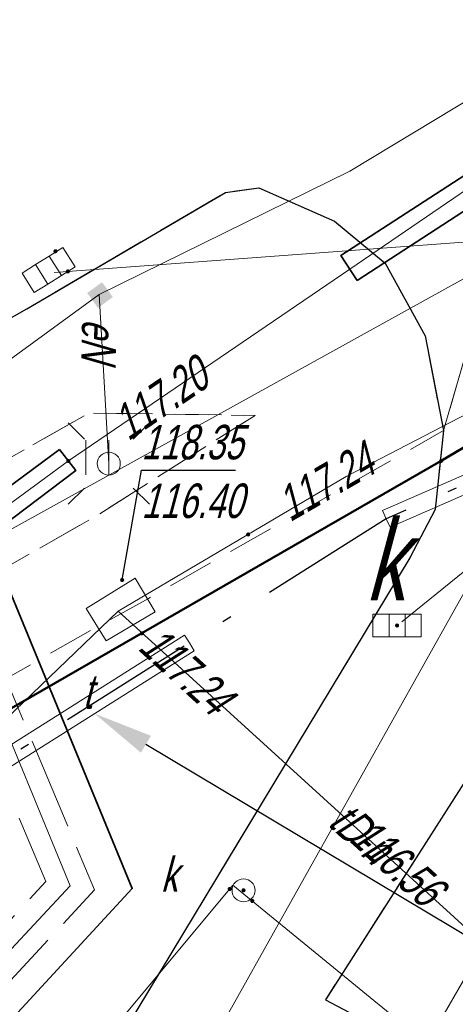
# Model space of a CAD drawing. Extents: x 7463256 to 7464485, y 5957341 to 5958260.
# Tile 152 of 256: x 7463846 to 7463855, y 5957705 to 5957726. Entities that reach past the tile are written whole.
import ezdxf
from ezdxf import colors
from ezdxf.entities.mleader import LeaderData, LeaderLine
from ezdxf.enums import TextEntityAlignment as Align
from ezdxf.math import Vec2, Vec3

# ---------------------------------------------------------------- set-up
doc = ezdxf.new("R2010")
doc.units = 0
doc.header["$MEASUREMENT"] = 0
for name, pattern in [('1.5_0.5', [2, 1.5, -0.5]), ('218-500', [1, 0.5, -0.5]), ('GAK', [5.2, 3, -1, 0.2, -1]), ('l219_500', [0]), ('mz1.0_0.5', [1.5, 1, -0.5]), ('mz2.0_0.5', [2.5, 2, -0.5])]:
    doc.linetypes.add(name, pattern=pattern)
doc.layers.get('0').update_dxf_attribs({"color": 2, "linetype": 'CONTINUOUS', "lineweight": 5})
for name, color, linetype in [('203-Punkt załamania granicy działki nie stabilizowany', 7, 'CONTINUOUS'), ('218-Granica użytku', 7, 'CONTINUOUS'), ('219-Linia granicy', 7, 'CONTINUOUS'), ('chodnik (powierzchnia)', 7, 'CONTINUOUS'), ('jezdnia (powierzchnia)', 7, 'CONTINUOUS'), ('kratka ściekowa (punkt)', 7, 'CONTINUOUS'), ('kratka ściekowa (punkt)-Atr17', 7, 'CONTINUOUS'), ('krawężnik (linia)', 7, 'CONTINUOUS'), ('latarnia na słupie lub maszcie (punkt)', 7, 'CONTINUOUS'), ('przewód ciepłowniczy (linia)', 7, 'CONTINUOUS'), ('przewód ciepłowniczy - projektowany lub w budowie (linia) - ob. projektowany', 7, 'CONTINUOUS'), ('przewód elektroenergetyczny (linia)', 7, 'CONTINUOUS'), ('przewód elektroenergetyczny (linia)-Atr1', 7, 'CONTINUOUS'), ('przewód gazowy (linia)', 7, 'CONTINUOUS'), ('przewód kanalizacyjny (linia)', 7, 'CONTINUOUS'), ('przewód telekomunikacyjny (linia)', 7, 'CONTINUOUS'), ('przewód telekomunikacyjny (linia)-Atr1', 7, 'CONTINUOUS'), ('przewód wodociągowy (linia)', 7, 'CONTINUOUS'), ('punkt o określonej wysokości (sieć gazowa)', 7, 'CONTINUOUS'), ('punkt o określonej wysokości (sieć gazowa)-Atr2', 7, 'CONTINUOUS'), ('punkt o określonej wysokości (sieć kanalizacyjna)', 7, 'CONTINUOUS'), ('punkt o określonej wysokości (sieć telekomunikacyjna)', 7, 'CONTINUOUS'), ('punkt o określonej wysokości (sieć telekomunikacyjna)-Atr2', 7, 'CONTINUOUS'), ('punkt o określonej wysokości (sieć telekomunikacyjna)-Atr3', 7, 'CONTINUOUS'), ('rura ochronna - przewód ciepłowniczy (linia)', 7, 'CONTINUOUS'), ('rura ochronna - przewód gazowy (linia)', 7, 'CONTINUOUS'), ('studzienka - przewód telekomunikacyjny (powierzchnia)', 7, 'CONTINUOUS'), ('studzienka - przewód telekomunikacyjny (powierzchnia)-Atr17', 7, 'CONTINUOUS'), ('studzienka okrągła - przewód kanalizacyjny (punkt)', 7, 'CONTINUOUS'), ('studzienka okrągła - przewód kanalizacyjny (punkt)-Atr17', 7, 'CONTINUOUS'), ('słup (punkt)', 7, 'CONTINUOUS'), ('trawnik (powierzchnia)', 7, 'CONTINUOUS'), ('trawnik (powierzchnia) - symbol', 7, 'CONTINUOUS'), ('złącze kablowe - siec elektroenergetyczna (punkt)', 7, 'CONTINUOUS')]:
    doc.layers.add(name, color=color, linetype=linetype)
for name, color, linetype, lineweight in [('@proj.rury', 7, 'CONTINUOUS', 20), ('____proj LSN', 1, 'CONTINUOUS', 5), ('OBMBS-21-18876-opis proj', 1, 'CONTINUOUS', 18)]:
    doc.layers.add(name, color=color, linetype=linetype, lineweight=lineweight)
doc.styles.get("Standard").update_dxf_attribs({"font": 'txt', "width": 0.75})

# ---------------------------------------------------------------- blocks, each defined once
blk = doc.blocks.new('US05')
at = {"color": 0, "linetype": 'Continuous', "lineweight": 13}
for p, q in [((-0.525, -0.25), (-0.525, 0.25)), ((-0.525, 0.25), (-0.175, 0.25)), ((-0.175, -0.25), (-0.175, 0.25)), ((-0.175, 0.25), (0.175, 0.25)), ((0.175, -0.25), (0.175, 0.25)), ((0.175, 0.25), (0.525, 0.25)), ((0.525, -0.25), (0.525, 0.25)), ((-0.525, -0.25), (-0.175, -0.25)), ((-0.175, -0.25), (0.175, -0.25)), ((0.175, -0.25), (0.525, -0.25))]:
    blk.add_line(p, q, dxfattribs=at)
blk = doc.blocks.new('PW01')
at = {"linetype": 'Continuous', "lineweight": 13}
h = blk.add_hatch(color=0, dxfattribs=at)
edge = h.paths.add_edge_path()
edge.add_arc((0, 0), 0.045, 0, 360)
blk = doc.blocks.new('US29')
at = {"color": 0, "linetype": 'Continuous', "lineweight": 0}
blk.add_solid([(-0.193, -0.222), (-0.193, 0.178), (0.207, -0.222), (0.207, 0.178)], dxfattribs=at)
blk = doc.blocks.new('SM011')
at = {"color": 0, "linetype": 'Continuous', "lineweight": 13}
for p, q in [((-0.53, 0.531), (-0.883, 0.884)), ((0.531, 0.531), (0.884, 0.884)), ((-0.53, -0.53), (-0.883, -0.883)), ((0.531, -0.53), (0.884, -0.883))]:
    blk.add_line(p, q, dxfattribs=at)
blk = doc.blocks.new('SM04')
at = {"color": 0, "linetype": 'Continuous', "lineweight": 13}
blk.add_circle((0, 0), 0.25, dxfattribs=at)
blk = doc.blocks.new('US15')
at = {"color": 0, "linetype": 'Continuous', "lineweight": 13}
blk.add_circle((0, 0), 0.25, dxfattribs=at)
blk = doc.blocks.new('TU04')
at = {"color": 0, "linetype": 'Continuous', "lineweight": 13}
for p, q in [((0, 0), (0, 0.75)), ((0.5, 0), (0.5, 0.75))]:
    blk.add_line(p, q, dxfattribs=at)
blk = doc.blocks.new('203')
at = {"linetype": 'Continuous', "lineweight": 0}
h = blk.add_hatch(color=0, dxfattribs=at)
edge = h.paths.add_edge_path()
edge.add_arc((0, 0), 0.045, 0, 360)

msp = doc.modelspace()

# ---------------------------------------------------------------- linework, layer by layer
at = {"layer": '218-Granica użytku', "color": 3, "linetype": '218-500', "lineweight": 18, "flags": 128}
for points in [[(7463855.11, 5957716.48), (7463858.98, 5957718.77)], [(7463844.22, 5957710.22), (7463855.11, 5957716.48)]]:
    msp.add_lwpolyline(points, dxfattribs=at)
at = {"layer": '219-Linia granicy', "color": 3, "linetype": 'l219_500', "lineweight": 50, "flags": 128}
for points in [[(7463859.08, 5957718.83), (7463855.11, 5957716.48)], [(7463855.11, 5957716.48), (7463844.22, 5957710.22)]]:
    msp.add_lwpolyline(points, dxfattribs=at)
at = {"layer": '@proj.rury'}
for p, q in [((7463878.073, 5957726.021), (7463853.836, 5957715.403)), ((7463878.234, 5957725.655), (7463853.996, 5957715.037)), ((7463853.836, 5957715.403), (7463853.916, 5957715.22)), ((7463853.996, 5957715.037), (7463853.916, 5957715.22)), ((7463849.526, 5957712.689), (7463849.632, 5957712.52)), ((7463849.739, 5957712.351), (7463849.632, 5957712.52))]:
    msp.add_line(p, q, dxfattribs=at)
at = {"layer": 'chodnik (powierzchnia)', "color": 7, "linetype": 'mz1.0_0.5', "lineweight": 18, "flags": 128}
for points in [[(7463797.76, 5957655.08), (7463800.8, 5957663.06), (7463802.95, 5957666.43), (7463813.19, 5957681.25), (7463816.64, 5957685.75), (7463817.36, 5957686.65), (7463822.09, 5957692), (7463827.02, 5957697.06), (7463832.22, 5957702.1), (7463836.16, 5957705.47), (7463839.4, 5957707.89), (7463844.26, 5957710.96), (7463847.64, 5957712.88), (7463848.74, 5957713.49), (7463855.16, 5957717.14), (7463854.76, 5957719.2), (7463853.89, 5957720.78), (7463852.79, 5957721.69), (7463851.14, 5957722.42), (7463850.42, 5957722.32), (7463846.1, 5957719.79), (7463840.56, 5957716.65), (7463836.11, 5957713.89), (7463831.61, 5957710.47), (7463828.31, 5957707.66), (7463822.22, 5957701.89), (7463817.3, 5957696.82), (7463812.7, 5957691.61), (7463812.45, 5957691.34), (7463806.98, 5957684.37), (7463807.52, 5957684), (7463804.29, 5957679.25), (7463802.21, 5957675.81), (7463795.61, 5957664.59), (7463795.13, 5957656.54)], [(7463843.09, 5957712.71), (7463837.52, 5957709.15), (7463834.78, 5957707.03), (7463830.91, 5957703.69), (7463825.53, 5957698.54), (7463820.62, 5957693.47), (7463815.3, 5957687.41), (7463811.63, 5957682.56), (7463801.26, 5957667.74), (7463798.64, 5957663.51), (7463797.4, 5957661.18), (7463797.38, 5957663.48), (7463803.16, 5957673.48), (7463810.12, 5957684.09), (7463814.43, 5957689.65), (7463819.16, 5957694.91), (7463824.06, 5957700.04), (7463829.88, 5957705.55), (7463833.48, 5957708.63), (7463837.38, 5957711.58), (7463841.95, 5957714.41), (7463847.45, 5957717.52), (7463851.06, 5957717.47), (7463847.62, 5957715.29)]]:
    msp.add_lwpolyline(points, close=True, dxfattribs=at)
at = {"layer": 'jezdnia (powierzchnia)', "color": 7, "linetype": '1.5_0.5', "lineweight": 18, "flags": 128}
for points in [[(7464435.78, 5957969.39), (7464432.43, 5957972.86), (7464429.42, 5957974.41), (7464426.04, 5957975.11), (7464423.57, 5957975.29), (7464415.47, 5957975.65), (7464371.24, 5957977.61), (7464365.3, 5957977.72), (7464358.84, 5957977.54), (7464346.65, 5957976.28), (7464334.12, 5957974.86), (7464314.08, 5957972.37), (7464311.27, 5957971.79), (7464308.65, 5957970.79), (7464306.54, 5957969.49), (7464304.63, 5957967.74), (7464302.38, 5957964.84), (7464301.74, 5957963.57), (7464301.19, 5957962.16), (7464300.69, 5957960.13), (7464300.42, 5957957.35), (7464300.44, 5957956.63), (7464301.34, 5957947.07), (7464297.39, 5957932.65), (7464296.35, 5957938.67), (7464295.41, 5957944.67), (7464295.17, 5957946.64), (7464294.07, 5957955.56), (7464293.61, 5957956.95), (7464292.71, 5957958.8), (7464291.04, 5957961.16), (7464288.7, 5957963.43), (7464286.48, 5957964.87), (7464282.67, 5957966.24), (7464279.68, 5957966.6), (7464275.55, 5957966.1), (7464272.53, 5957965.24), (7464268.15, 5957963.7), (7464261.6, 5957961.09), (7464256.13, 5957958.63), (7464254.19, 5957957.73), (7464203.13, 5957927.95), (7464201.44, 5957926.95), (7464180.61, 5957914.62), (7464165.37, 5957905.54), (7464161.93, 5957903.53), (7464100.25, 5957867.28), (7464064.71, 5957846.22), (7464055.2, 5957840.55), (7464053.84, 5957839.49), (7464052.69, 5957837.84), (7464051.91, 5957836.3), (7464051.31, 5957834.34), (7464051.05, 5957832.31), (7464051.31, 5957830.32), (7464051.63, 5957829.49), (7464053.32, 5957826.48), (7464047.06, 5957824.65), (7464046.37, 5957825.86), (7464044.81, 5957827.52), (7464043.6, 5957828.27), (7464042.09, 5957829.03), (7464040.11, 5957829.49), (7464038.12, 5957829.49), (7464036.05, 5957829.05), (7464034.47, 5957828.33), (7463990.77, 5957802.57), (7463984.67, 5957799.1), (7463963.97, 5957788.11), (7463953.9, 5957782.45), (7463916.77, 5957760.61), (7463915.43, 5957759.41), (7463915.19, 5957759.06), (7463914.98, 5957758.7), (7463914.81, 5957758.32), (7463914.66, 5957757.92), (7463914.55, 5957757.51), (7463914.48, 5957757.1), (7463914.44, 5957756.68), (7463914.43, 5957756.26), (7463914.83, 5957754.63), (7463915.69, 5957753.07), (7463915.97, 5957752.41), (7463916.13, 5957752.13), (7463917.59, 5957749.55), (7463915.13, 5957748.12), (7463913.12, 5957750.74), (7463911.87, 5957752.81), (7463910.63, 5957754.01), (7463910.25, 5957754.23), (7463909.85, 5957754.42), (7463909.44, 5957754.57), (7463909.02, 5957754.68), (7463908.58, 5957754.76), (7463908.15, 5957754.79), (7463907.71, 5957754.78), (7463907.27, 5957754.73), (7463905.57, 5957754.08), (7463866.26, 5957731.41), (7463858.61, 5957727.02), (7463857.72, 5957725.98), (7463855.16, 5957717.14), (7463854.76, 5957719.2), (7463853.89, 5957720.78), (7463852.79, 5957721.69), (7463851.14, 5957722.42), (7463850.42, 5957722.32), (7463846.1, 5957719.79), (7463840.56, 5957716.65), (7463836.11, 5957713.89), (7463831.61, 5957710.47), (7463828.31, 5957707.66), (7463822.22, 5957701.89), (7463817.3, 5957696.82), (7463812.7, 5957691.61), (7463812.45, 5957691.34), (7463806.98, 5957684.37), (7463803.64, 5957679.75), (7463801.45, 5957676.28), (7463793.55, 5957663.48), (7463792.86, 5957661.7), (7463792.97, 5957659.75), (7463793.77, 5957657.97), (7463795.13, 5957656.54), (7463794.29, 5957652.43), (7463792.69, 5957652.63), (7463790.95, 5957652.54), (7463789.5, 5957652.32), (7463787.98, 5957651.93), (7463786.22, 5957650.98), (7463785.18, 5957649.81), (7463783.63, 5957647.28), (7463741.4, 5957578.12), (7463740.09, 5957575.93), (7463739.68, 5957574.67), (7463739.8, 5957572.76), (7463740.25, 5957571.39), (7463740.85, 5957570.49), (7463741.87, 5957569.43), (7463743.26, 5957568.37), (7463741.42, 5957565.08), (7463740.12, 5957565.67), (7463738.77, 5957566.02), (7463737.29, 5957566.06), (7463735.98, 5957565.85), (7463734.34, 5957565.14), (7463733.02, 5957564.22), (7463732.29, 5957563.18), (7463701.08, 5957512.16), (7463700.31, 5957510.77), (7463700.32, 5957510.77), (7463696.94, 5957505.36), (7463687.39, 5957489.52), (7463687.14, 5957489.11), (7463686.89, 5957488.7), (7463686.65, 5957488.29), (7463686.42, 5957487.87), (7463686.19, 5957487.45), (7463685.97, 5957487.02), (7463685.76, 5957486.59), (7463685.55, 5957486.16), (7463685.35, 5957485.73), (7463685.15, 5957485.29), (7463684.96, 5957484.85), (7463684.77, 5957484.4), (7463684.58, 5957483.96), (7463684.39, 5957483.51), (7463684.21, 5957483.06), (7463684.03, 5957482.61), (7463683.85, 5957482.17), (7463683.67, 5957481.72), (7463683.5, 5957481.27), (7463683.32, 5957480.81), (7463683.15, 5957480.36), (7463682.98, 5957479.91), (7463682.81, 5957479.45), (7463682.65, 5957479), (7463682.49, 5957478.54), (7463682.32, 5957478.08), (7463682.17, 5957477.62), (7463682.01, 5957477.15), (7463681.86, 5957476.69), (7463681.71, 5957476.22), (7463681.56, 5957475.76), (7463681.41, 5957475.29), (7463681.27, 5957474.82), (7463681.13, 5957474.35), (7463681, 5957473.88), (7463680.87, 5957473.41), (7463680.74, 5957472.94), (7463680.61, 5957472.47), (7463680.48, 5957471.99), (7463680.36, 5957471.52), (7463680.25, 5957471.05), (7463680.13, 5957470.57), (7463680.02, 5957470.09), (7463679.91, 5957469.61), (7463679.81, 5957469.12), (7463679.71, 5957468.64), (7463679.61, 5957468.16), (7463679.52, 5957467.67), (7463679.42, 5957467.19), (7463679.33, 5957466.7), (7463679.25, 5957466.22), (7463679.16, 5957465.73), (7463679.08, 5957465.25), (7463679, 5957464.76), (7463678.93, 5957464.27), (7463678.85, 5957463.78), (7463678.78, 5957463.28), (7463678.72, 5957462.79), (7463678.65, 5957462.3), (7463678.59, 5957461.81), (7463678.53, 5957461.31), (7463678.47, 5957460.82), (7463678.42, 5957460.33), (7463678.36, 5957459.83), (7463678.31, 5957459.34), (7463678.26, 5957458.84), (7463678.22, 5957458.35), (7463678.17, 5957457.85), (7463678.13, 5957457.36), (7463678.09, 5957456.86), (7463678.05, 5957456.37), (7463678.02, 5957455.87), (7463677.99, 5957455.41), (7463677.96, 5957454.94), (7463677.93, 5957454.48), (7463677.91, 5957454.01), (7463677.89, 5957453.55), (7463677.87, 5957453.08), (7463677.86, 5957452.62), (7463677.85, 5957452.15), (7463677.84, 5957451.69), (7463677.84, 5957451.22), (7463677.84, 5957450.76), (7463677.85, 5957450.29), (7463677.86, 5957449.83), (7463677.87, 5957449.36), (7463670.59, 5957467.12), (7463670.68, 5957467.58), (7463670.78, 5957468.04), (7463670.89, 5957468.5), (7463670.99, 5957468.96), (7463671.11, 5957469.42), (7463671.22, 5957469.87), (7463671.34, 5957470.33), (7463671.46, 5957470.78), (7463671.59, 5957471.24), (7463671.72, 5957471.69), (7463671.86, 5957472.14), (7463672, 5957472.59), (7463672.14, 5957473.04), (7463673.46, 5957477.28), (7463673.58, 5957477.76), (7463673.68, 5957478.24), (7463673.77, 5957478.73), (7463673.84, 5957479.22), (7463673.89, 5957479.71), (7463673.93, 5957480.2), (7463673.95, 5957480.7), (7463673.95, 5957481.19), (7463673.93, 5957481.63), (7463673.91, 5957482.08), (7463673.86, 5957482.52), (7463673.81, 5957482.96), (7463673.74, 5957483.4), (7463673.66, 5957483.84), (7463673.57, 5957484.28), (7463673.47, 5957484.71), (7463673.35, 5957485.14), (7463673.2, 5957485.61), (7463673.02, 5957486.08), (7463672.82, 5957486.54), (7463672.6, 5957486.99), (7463672.36, 5957487.42), (7463672.1, 5957487.85), (7463671.82, 5957488.26), (7463671.52, 5957488.66), (7463671.25, 5957489.02), (7463670.95, 5957489.36), (7463670.64, 5957489.68), (7463670.3, 5957489.97), (7463669.95, 5957490.25), (7463669.57, 5957490.5), (7463669.19, 5957490.73), (7463668.78, 5957490.93), (7463668.37, 5957491.1), (7463667.96, 5957491.31), (7463667.54, 5957491.51), (7463667.12, 5957491.7), (7463666.7, 5957491.89), (7463666.27, 5957492.06), (7463665.84, 5957492.23), (7463665.41, 5957492.38), (7463664.97, 5957492.53), (7463642.84, 5957508.24), (7463669.89, 5957497.69), (7463670.31, 5957497.52), (7463670.74, 5957497.36), (7463671.18, 5957497.22), (7463671.62, 5957497.11), (7463672.07, 5957497.01), (7463672.52, 5957496.93), (7463672.97, 5957496.87), (7463673.43, 5957496.83), (7463673.89, 5957496.8), (7463674.34, 5957496.8), (7463674.8, 5957496.82), (7463675.3, 5957496.85), (7463675.79, 5957496.9), (7463676.29, 5957496.96), (7463676.78, 5957497.02), (7463677.27, 5957497.1), (7463677.76, 5957497.19), (7463678.25, 5957497.29), (7463678.74, 5957497.4), (7463679.22, 5957497.52), (7463679.7, 5957497.65), (7463680.18, 5957497.79), (7463680.66, 5957497.94), (7463681.12, 5957498.11), (7463681.59, 5957498.29), (7463682.05, 5957498.49), (7463682.49, 5957498.71), (7463682.94, 5957498.94), (7463683.37, 5957499.19), (7463683.81, 5957499.43), (7463684.24, 5957499.68), (7463684.65, 5957499.96), (7463685.06, 5957500.25), (7463685.45, 5957500.55), (7463685.83, 5957500.88), (7463686.2, 5957501.21), (7463686.55, 5957501.56), (7463686.89, 5957501.93), (7463688.47, 5957503.86), (7463689.58, 5957505.52), (7463695.05, 5957514.51), (7463697.35, 5957517.63), (7463699.52, 5957521.26), (7463701.68, 5957524.9), (7463703.98, 5957528.54), (7463706.45, 5957532.61), (7463709.76, 5957538.71), (7463712.45, 5957543.07), (7463719.87, 5957554.72), (7463722.1, 5957558.36), (7463724.25, 5957562.41), (7463732.9, 5957576.65), (7463767.27, 5957632.9), (7463796.54, 5957680.74), (7463799.31, 5957684.89), (7463802.28, 5957688.92), (7463805.13, 5957692.62), (7463808.07, 5957696.14), (7463812, 5957700.58), (7463813.05, 5957701.59), (7463815.17, 5957703.91), (7463818.63, 5957707.32), (7463821.81, 5957710.38), (7463824, 5957712.35), (7463825.06, 5957713.31), (7463827.47, 5957715.22), (7463831.55, 5957718.14), (7463834.51, 5957720.09), (7463871.58, 5957742.02), (7463872.84, 5957742.74), (7463873.73, 5957743.25), (7463884.95, 5957749.82), (7463947.94, 5957787.04), (7463958.13, 5957793.13), (7463978.66, 5957805.82), (7463992.86, 5957814.5), (7464021.02, 5957831.03), (7464036.35, 5957840.19), (7464045.52, 5957845.62), (7464072.76, 5957861.89), (7464098.08, 5957876.78), (7464143.2, 5957903.29), (7464143.83, 5957904.35), (7464144.42, 5957906.04), (7464144.87, 5957907.87), (7464144.93, 5957908.37), (7464145, 5957909.96), (7464144.74, 5957911.42), (7464152.37, 5957912.8), (7464152.74, 5957912.55), (7464154.03, 5957911.87), (7464155.59, 5957911.35), (7464156.76, 5957911.33), (7464160.57, 5957913.58), (7464192.28, 5957932.28), (7464213.7, 5957945.07), (7464214.43, 5957945.48), (7464238.65, 5957959.71), (7464249.15, 5957965.6), (7464251.26, 5957966.66), (7464253.69, 5957967.84), (7464257.35, 5957969.46), (7464261.98, 5957971.33), (7464263.31, 5957972), (7464273.13, 5957975.13), (7464277.92, 5957976.24), (7464280.42, 5957977.04), (7464282.71, 5957978.14), (7464285.69, 5957980.47), (7464287.52, 5957982.76), (7464288.9, 5957985.47), (7464289.81, 5957990.22), (7464289.57, 5957993.19), (7464288.87, 5958000.11), (7464295.35, 5958000.29), (7464295.83, 5957995.88), (7464296.53, 5957992.32), (7464297.86, 5957989.04), (7464299.36, 5957986.74), (7464301.71, 5957984.36), (7464305.3, 5957982.36), (7464307.82, 5957981.66), (7464311.17, 5957981.45), (7464364.74, 5957987.95), (7464391.32, 5957991.11), (7464398.1, 5957991.95), (7464414.27, 5957994.02), (7464414.84, 5957994.09), (7464425.44, 5957995.47), (7464427.97, 5957995.83), (7464434.5, 5957997.95), (7464434.9, 5957998.22), (7464435.3, 5957998.5), (7464435.68, 5957998.8), (7464436.05, 5957999.11), (7464436.4, 5957999.44), (7464436.74, 5957999.78), (7464437.07, 5958000.13), (7464437.39, 5958000.5), (7464437.69, 5958000.88), (7464437.97, 5958001.27), (7464438.24, 5958001.67), (7464438.49, 5958002.08), (7464438.73, 5958002.5), (7464438.95, 5958002.94), (7464439.15, 5958003.37), (7464439.33, 5958003.82), (7464439.5, 5958004.28), (7464439.65, 5958004.74), (7464439.78, 5958005.2), (7464439.89, 5958005.67), (7464439.98, 5958006.15), (7464440.05, 5958006.62), (7464440.11, 5958007.1), (7464440.14, 5958007.59), (7464440.16, 5958008.07), (7464437.87, 5957962.55), (7464436.62, 5957968.02)], [(7463855.16, 5957717.14), (7463857.72, 5957725.98), (7463857.72, 5957725.74), (7463857.73, 5957725.49), (7463857.76, 5957725.25), (7463857.8, 5957725.01), (7463857.85, 5957724.77), (7463857.91, 5957724.54), (7463857.99, 5957724.31), (7463858.08, 5957724.08), (7463858.71, 5957722.98), (7463859.76, 5957721.99), (7463861.53, 5957720.76), (7463862.82, 5957719.96), (7463869.36, 5957716.12), (7463868.21, 5957714.07), (7463863.16, 5957716.88), (7463861.46, 5957717.63), (7463860.29, 5957718.14), (7463860.15, 5957718.17), (7463860, 5957718.19), (7463859.85, 5957718.18), (7463859.71, 5957718.15), (7463859.57, 5957718.1), (7463859.43, 5957718.03), (7463859.32, 5957717.94), (7463859.21, 5957717.84), (7463858.86, 5957716.85), (7463858.47, 5957714.95), (7463857.96, 5957713.16), (7463852.59, 5957704.76), (7463856.39, 5957702.75), (7463859.44, 5957701.16), (7463858.46, 5957699.3), (7463852.06, 5957702.66), (7463851.97, 5957702.5), (7463849.41, 5957703.99), (7463849.21, 5957703.63), (7463848.26, 5957704.15), (7463854.43, 5957714.37), (7463854.98, 5957715.42)]]:
    msp.add_lwpolyline(points, close=True, dxfattribs=at)
at = {"layer": 'krawężnik (linia)', "color": 7, "linetype": 'Continuous', "lineweight": 25, "flags": 128}
for points in [[(7463795.13, 5957656.54), (7463793.77, 5957657.97), (7463792.97, 5957659.75), (7463792.86, 5957661.7), (7463793.55, 5957663.48), (7463801.45, 5957676.28), (7463803.64, 5957679.75), (7463806.98, 5957684.37), (7463812.45, 5957691.34), (7463812.7, 5957691.61), (7463817.3, 5957696.82), (7463822.22, 5957701.89), (7463828.31, 5957707.66), (7463831.61, 5957710.47), (7463836.11, 5957713.89), (7463840.56, 5957716.65), (7463846.1, 5957719.79), (7463850.42, 5957722.32), (7463851.14, 5957722.42), (7463852.79, 5957721.69), (7463853.89, 5957720.78), (7463854.76, 5957719.2), (7463855.16, 5957717.14)], [(7463855.16, 5957717.14), (7463854.98, 5957715.42), (7463854.43, 5957714.37), (7463848.26, 5957704.15), (7463849.21, 5957703.63), (7463849.41, 5957703.99), (7463851.97, 5957702.5)], [(7463857.96, 5957713.16), (7463852.59, 5957704.76), (7463856.39, 5957702.75)]]:
    msp.add_lwpolyline(points, dxfattribs=at)
at = {"layer": 'przewód ciepłowniczy (linia)', "color": 212, "linetype": 'Continuous', "lineweight": 18, "flags": 128}
msp.add_lwpolyline([(7463816.56, 5957665.9), (7463826.55, 5957684.75), (7463827.81, 5957686.54), (7463829.03, 5957688.29), (7463831.47, 5957690.7), (7463833.36, 5957692.67), (7463843.59, 5957703.54), (7463847.04, 5957707.24), (7463843.22, 5957716.52), (7463839.44, 5957725.6), (7463836.79, 5957731.99), (7463834.8, 5957736.72), (7463848.12, 5957744.81), (7463859.19, 5957751.53), (7463869.76, 5957757.96), (7463886.77, 5957768.01), (7463883.56, 5957773.97), (7463892.68, 5957779.24), (7463896.07, 5957773.43), (7463914.01, 5957783.57)], dxfattribs=at)
at = {"layer": 'przewód ciepłowniczy - projektowany lub w budowie (linia) - ob. projektowany', "color": 212, "linetype": 'mz2.0_0.5', "lineweight": 18, "flags": 128}
for points in [[(7463827.45, 5957686.81), (7463846.51, 5957707.33), (7463837.98, 5957727.66), (7463921.05, 5957775.08), (7463942.95, 5957787.9), (7463968.43, 5957803.38), (7463962.63, 5957813.37), (7463990.1, 5957829.4), (7463996.25, 5957818.66), (7464026.15, 5957837.03), (7464036.53, 5957843.58), (7464048.34, 5957851.03), (7464051.52, 5957852.92), (7464069.07, 5957863.22), (7464072.1, 5957864.8), (7464075.65, 5957866.88), (7464079.8, 5957868.9), (7464096.3, 5957878.8), (7464114.52, 5957889.73), (7464110.7, 5957895.89), (7464137.6, 5957910.6), (7464169.07, 5957928.77), (7464165.42, 5957934.93), (7464175.2, 5957940.28), (7464178.92, 5957933.88), (7464207.9, 5957951.17), (7464220.7, 5957958.86), (7464224.58, 5957961.12), (7464228.92, 5957963.56), (7464232.65, 5957965.56), (7464236.86, 5957967.74), (7464243.8, 5957971.13), (7464248.79, 5957973.41), (7464251.98, 5957974.81), (7464257.04, 5957976.93), (7464262.4, 5957979.02)], [(7463828.18, 5957686.27), (7463847.57, 5957707.15), (7463839.12, 5957727.27), (7463921.5, 5957774.3), (7463943.41, 5957787.13), (7463969.65, 5957803.07), (7463963.86, 5957813.04), (7463989.77, 5957828.16), (7463995.93, 5957817.4), (7464026.63, 5957836.27), (7464046.58, 5957848.86), (7464051.98, 5957852.14), (7464069.5, 5957862.44), (7464072.54, 5957864.01), (7464076.07, 5957866.09), (7464080.23, 5957868.1), (7464099.97, 5957879.95), (7464115.76, 5957889.43), (7464111.96, 5957895.55), (7464138.04, 5957909.82), (7464163.77, 5957924.67), (7464170.31, 5957928.45), (7464166.67, 5957934.59), (7464174.87, 5957939.07), (7464178.6, 5957932.64), (7464202.44, 5957946.87), (7464216.91, 5957955.5), (7464219.67, 5957957.19), (7464222.67, 5957958.98), (7464226.35, 5957961.09), (7464229.83, 5957963.03), (7464233.13, 5957964.8), (7464240.24, 5957968.41), (7464245.86, 5957971.1), (7464249.49, 5957972.74), (7464256.37, 5957975.68), (7464262.76, 5957978.18)]]:
    msp.add_lwpolyline(points, dxfattribs=at)
at = {"layer": 'przewód elektroenergetyczny (linia)', "color": 1, "linetype": 'Continuous', "lineweight": 18, "flags": 128}
for points in [[(7463797.11, 5957666.92), (7463799.75, 5957671.12), (7463806.6, 5957682.01), (7463807.73, 5957683.37), (7463818.92, 5957697.19), (7463826.73, 5957705.36), (7463831.58, 5957708.15), (7463832.35, 5957708.77), (7463834.37, 5957710.4), (7463847.67, 5957720.1), (7463853.12, 5957722.78), (7463865.95, 5957730.52), (7463868.53, 5957732.15), (7463885.08, 5957741.19), (7463887.91, 5957735.25)], [(7463847.67, 5957720.1), (7463847.88, 5957716.42)]]:
    msp.add_lwpolyline(points, dxfattribs=at)
at = {"layer": 'przewód gazowy (linia)', "color": 40, "linetype": 'Continuous', "lineweight": 18, "flags": 128}
msp.add_lwpolyline([(7463800.07, 5957663.02), (7463808.47, 5957678.19), (7463812.16, 5957684.6), (7463819.21, 5957696.88), (7463820.52, 5957697.94), (7463831.23, 5957705.33), (7463832.35, 5957705.98), (7463833.86, 5957706.85), (7463841.74, 5957712.62), (7463847, 5957716.48), (7463853.12, 5957720.65), (7463857.94, 5957723.94), (7463863.76, 5957727.91), (7463865.75, 5957725.21), (7463893.94, 5957740.93), (7463895.85, 5957741.99), (7463900.71, 5957744.68)], dxfattribs=at)
at = {"layer": 'przewód kanalizacyjny (linia)', "color": 34, "linetype": 'Continuous', "lineweight": 18, "flags": 128}
for points in [[(7463866.55, 5957722.05), (7463846.69, 5957720.58)], [(7463866.55, 5957722.05), (7463856.08, 5957714.46), (7463848.66, 5957701.22)], [(7463832.49, 5957677.31), (7463836.49, 5957675.73), (7463839.81, 5957681.55), (7463843, 5957687.41), (7463837.16, 5957691.15), (7463850.58, 5957707.25), (7463854.8, 5957703.8), (7463862.75, 5957717.57), (7463865.31, 5957716.71), (7463867.11, 5957716.53)], [(7463856.08, 5957714.46), (7463854.25, 5957712.98)]]:
    msp.add_lwpolyline(points, dxfattribs=at)
at = {"layer": 'przewód telekomunikacyjny (linia)', "color": 30, "linetype": 'Continuous', "lineweight": 18, "flags": 128}
for points in [[(7463807.91, 5957656.58), (7463815.52, 5957671.75), (7463822.16, 5957684.99), (7463832.03, 5957695.92), (7463832.35, 5957696.28), (7463834.9, 5957699.17), (7463844.9, 5957710.16), (7463848.08, 5957713.21), (7463853.04, 5957716.14), (7463873.08, 5957726.55), (7463889.35, 5957734.99), (7463909.34, 5957745.6), (7463917.85, 5957749.99), (7463923.65, 5957753.01), (7463922.85, 5957761.06), (7463927.16, 5957763.19), (7463934.93, 5957767.49), (7463950.59, 5957776.24)], [(7463848.08, 5957713.21), (7463857.42, 5957704.71)]]:
    msp.add_lwpolyline(points, dxfattribs=at)
at = {"layer": 'przewód wodociągowy (linia)', "color": 5, "linetype": 'Continuous', "lineweight": 18, "flags": 128}
msp.add_lwpolyline([(7463964, 5957781.38), (7463955.11, 5957774.98), (7463933.24, 5957762.41), (7463921.23, 5957756.79), (7463878.51, 5957733.13), (7463838.08, 5957710.75), (7463832.78, 5957706.58), (7463819.45, 5957696.12), (7463815.22, 5957688.7), (7463810.31, 5957679.84), (7463805.46, 5957671.29), (7463798.02, 5957658.16), (7463792.73, 5957648.66), (7463790.3, 5957644.69), (7463783.18, 5957631.86), (7463775.69, 5957618.66), (7463769.06, 5957607.08), (7463761.51, 5957593.92), (7463753.17, 5957579.07), (7463752.48, 5957577.83)], dxfattribs=at)
at = {"layer": 'punkt o określonej wysokości (sieć telekomunikacyjna)-Atr2', "color": 7, "flags": 128}
msp.add_lwpolyline([(7463848.17, 5957713.89), (7463848.59, 5957716.28), (7463850.639, 5957716.28)], dxfattribs=at)
at = {"layer": 'rura ochronna - przewód ciepłowniczy (linia)', "color": 212, "linetype": 'Continuous', "lineweight": 35, "flags": 128}
msp.add_lwpolyline([(7463956.66, 5957807.79), (7463937.74, 5957796.83), (7463925.6, 5957789.77), (7463923.56, 5957788.86), (7463921.57, 5957787.5), (7463920.17, 5957785.67), (7463914.68, 5957782.64), (7463895.57, 5957771.9), (7463892.27, 5957777.69), (7463885.17, 5957773.63), (7463888.35, 5957767.82), (7463872.8, 5957758.43), (7463851.65, 5957745.59), (7463836.17, 5957736.26), (7463837.83, 5957732.48), (7463844.33, 5957717.03), (7463848.39, 5957707.18), (7463844.27, 5957702.72), (7463833.56, 5957691.23), (7463832.35, 5957689.97), (7463831.53, 5957689.12), (7463830.08, 5957687.68), (7463827.51, 5957684.17), (7463817.32, 5957664.87)], dxfattribs=at)
at = {"layer": 'rura ochronna - przewód gazowy (linia)', "color": 40, "linetype": 'Continuous', "lineweight": 35, "flags": 128}
for points in [[(7463853.28, 5957720.4), (7463852.93, 5957720.95), (7463857.83, 5957724.12), (7463858.17, 5957723.58)], [(7463846.81, 5957716.73), (7463847.16, 5957716.27), (7463841.94, 5957712.33), (7463841.57, 5957712.86)]]:
    msp.add_lwpolyline(points, close=True, dxfattribs=at)
at = {"layer": 'studzienka - przewód telekomunikacyjny (powierzchnia)', "color": 30, "linetype": 'Continuous', "lineweight": 18, "flags": 128}
msp.add_lwpolyline([(7463847.39, 5957713.27), (7463848.45, 5957713.93), (7463848.89, 5957713.2), (7463847.82, 5957712.57)], close=True, dxfattribs=at)
at = {"layer": 'trawnik (powierzchnia)', "color": 7, "linetype": 'mz1.0_0.5', "lineweight": 18, "flags": 128}
msp.add_lwpolyline([(7463851.06, 5957717.47), (7463847.62, 5957715.29), (7463843.09, 5957712.71), (7463837.52, 5957709.15), (7463834.78, 5957707.03), (7463830.91, 5957703.69), (7463825.53, 5957698.54), (7463820.62, 5957693.47), (7463815.3, 5957687.41), (7463811.63, 5957682.56), (7463801.26, 5957667.74), (7463798.64, 5957663.51), (7463797.4, 5957661.18), (7463797.38, 5957663.48), (7463803.16, 5957673.48), (7463810.12, 5957684.09), (7463814.43, 5957689.65), (7463819.16, 5957694.91), (7463824.06, 5957700.04), (7463829.88, 5957705.55), (7463833.48, 5957708.63), (7463837.38, 5957711.58), (7463841.95, 5957714.41), (7463847.45, 5957717.52)], close=True, dxfattribs=at)

# ---------------------------------------------------------------- block references
at = {"layer": '203-Punkt załamania granicy działki nie stabilizowany', "color": 3, "linetype": 'Continuous', "lineweight": 18}
msp.add_blockref('203', (7463855.11, 5957716.48), dxfattribs=at)
at = {"layer": 'kratka ściekowa (punkt)', "color": 7, "linetype": 'Continuous', "lineweight": 18, "rotation": 32.209}
msp.add_blockref('US05', (7463846.57, 5957720.63), dxfattribs=at)
at = {"layer": 'kratka ściekowa (punkt)', "color": 7, "linetype": 'Continuous', "lineweight": 18}
msp.add_blockref('US05', (7463854.15, 5957712.9), dxfattribs=at)
at = {"layer": 'latarnia na słupie lub maszcie (punkt)', "color": 7, "linetype": 'Continuous', "lineweight": 18}
msp.add_blockref('SM011', (7463847.88, 5957716.42), dxfattribs=at)
at = {"layer": 'punkt o określonej wysokości (sieć gazowa)', "color": 40, "linetype": 'Continuous', "lineweight": 13}
msp.add_blockref('PW01', (7463847, 5957716.48), dxfattribs=at)
at = {"layer": 'punkt o określonej wysokości (sieć kanalizacyjna)', "color": 34, "linetype": 'Continuous', "lineweight": 13, "rotation": 32.209}
msp.add_blockref('PW01', (7463846.72, 5957721.04), dxfattribs=at)
at = {"layer": 'punkt o określonej wysokości (sieć kanalizacyjna)', "color": 34, "linetype": 'Continuous', "lineweight": 13}
for p in [(7463846.99, 5957720.6), (7463854.15, 5957712.9), (7463850.51, 5957707.17), (7463850.81, 5957707.14), (7463851, 5957706.91)]:
    msp.add_blockref('PW01', p, dxfattribs=at)
at = {"layer": 'punkt o określonej wysokości (sieć telekomunikacyjna)', "color": 30, "linetype": 'Continuous', "lineweight": 13}
for p in [(7463850.91, 5957714.88), (7463848.17, 5957713.89), (7463848.6, 5957712.73)]:
    msp.add_blockref('PW01', p, dxfattribs=at)
at = {"layer": 'studzienka okrągła - przewód kanalizacyjny (punkt)', "color": 34, "linetype": 'Continuous', "lineweight": 18}
msp.add_blockref('US15', (7463850.81, 5957707.14), dxfattribs=at)
at = {"layer": 'słup (punkt)', "color": 7, "linetype": 'Continuous', "lineweight": 18}
msp.add_blockref('SM04', (7463847.88, 5957716.42), dxfattribs=at)
at = {"layer": 'trawnik (powierzchnia) - symbol', "color": 7, "linetype": 'Continuous', "lineweight": 18}
msp.add_blockref('TU04', (7463847.38, 5957716.18), dxfattribs=at)
at = {"layer": 'złącze kablowe - siec elektroenergetyczna (punkt)', "color": 7, "linetype": 'Continuous', "lineweight": 13, "rotation": 36.079}
msp.add_blockref('US29', (7463847.67, 5957720.1), dxfattribs=at)

# ---------------------------------------------------------------- texts
at = {"layer": 'kratka ściekowa (punkt)-Atr17', "color": 7, "oblique": 15, "width": 0.722}
msp.add_text('k', height=1.75, dxfattribs=at).set_placement((7463853.46, 5957713.45))
at = {"layer": 'przewód elektroenergetyczny (linia)-Atr1', "color": 1, "oblique": 15, "width": 0.72}
msp.add_text('eN', height=0.75, rotation=268.81, dxfattribs=at).set_placement((7463847.3, 5957719.58))
at = {"layer": 'przewód telekomunikacyjny (linia)-Atr1', "color": 30, "oblique": 15, "width": 0.72}
msp.add_text('tD-n', height=0.75, rotation=-42.304, dxfattribs=at).set_placement((7463852.87, 5957708.85), align=Align.MIDDLE_LEFT)
at = {"layer": 'punkt o określonej wysokości (sieć gazowa)-Atr2', "color": 40, "oblique": 15, "width": 0.72}
msp.add_text('117.20', height=0.75, rotation=34.3, dxfattribs=at).set_placement((7463848.3, 5957716.9))
at = {"layer": 'punkt o określonej wysokości (sieć telekomunikacyjna)-Atr2', "color": 30, "oblique": 15, "width": 0.72}
msp.add_text('118.35', height=0.75, dxfattribs=at).set_placement((7463848.59, 5957716.288), align=Align.BOTTOM_LEFT)
for s, rotation, p in [('117.24', 30, (7463851.82, 5957715.14)), ('117.24', 317.67, (7463848.49, 5957712.39)), ('116.56', 317.67, (7463853.08, 5957708.23))]:
    msp.add_text(s, height=0.75, rotation=rotation, dxfattribs=at).set_placement(p)
at = {"layer": 'punkt o określonej wysokości (sieć telekomunikacyjna)-Atr3', "color": 30, "oblique": 15, "width": 0.72}
msp.add_text('116.40', height=0.75, dxfattribs=at).set_placement((7463848.59, 5957715.013), align=Align.BOTTOM_LEFT)
at = {"layer": 'studzienka - przewód telekomunikacyjny (powierzchnia)-Atr17', "color": 30, "oblique": 15, "width": 0.72}
msp.add_text('t', height=0.75, dxfattribs=at).set_placement((7463847.31, 5957711.09))
at = {"layer": 'studzienka okrągła - przewód kanalizacyjny (punkt)-Atr17', "color": 34, "oblique": 15, "width": 0.72}
msp.add_text('k', height=0.75, dxfattribs=at).set_placement((7463849.01, 5957707.11))

# ---------------------------------------------------------------- next in the draw order: leaders
at = {"layer": 'OBMBS-21-18876-opis proj', "lineweight": 20}
ml = msp.add_multileader_mtext('Standard', dxfattribs=at)
ml.set_content('\\pxqc;{\\W0.9;\\fArial|b0|i0|c238|p34;proj. rura osłonowa \\PDVK160\\PL=10m}', color=256)
ml.set_leader_properties()
ml.build(insert=Vec2(0, 0))
ml.multileader.update_dxf_attribs({"has_text_frame": 1, "text_right_attachment_type": 0, "dogleg_length": 0.36, "arrow_head_size": 1.3})
ctx = ml.context
ctx.base_point, ctx.char_height, ctx.arrow_head_size, ctx.landing_gap_size, ctx.plane_origin, ctx.plane_x_axis, ctx.plane_y_axis = Vec3(7463883.342, 5957690.004, -10.8), 1.3, 1.3, 0.09, Vec3(7463802.323, 5957831.849, -10.8), Vec3(0.765565, 0.643359), Vec3(-0.643359, 0.765565)
ctx.right_attachment = 0
notes = []
notes.append((ctx, [(0, (1, 1, 0), (7463883.067, 5957689.773, -10.8), (0.765565, 0.643359), 0.36, [(0, [(7463847.571, 5957710.984, -10.8)], 0, [])])]))
ctx.mtext.insert, ctx.mtext.text_direction, ctx.mtext.rotation, ctx.mtext.width, ctx.mtext.defined_height, ctx.mtext.alignment, ctx.mtext.flow_direction = Vec3(7463888.239, 5957694.983, -10.8), Vec3(0.765565, 0.643359), 0.698877, 14.01367, 27.692, 2, 5
ctx.mtext.has_bg_fill, ctx.mtext.bg_color, ctx.mtext.bg_scale_factor, ctx.mtext.bg_transparency, ctx.mtext.use_window_bg_color = 1, -1023410167, 1.5, 0, 1
for ctx, leaders in notes:
    for number, flags, end, landing, length, lines in leaders:
        leader = LeaderData()
        leader.index, (leader.has_last_leader_line, leader.has_dogleg_vector, leader.attachment_direction) = number, flags
        leader.last_leader_point, leader.dogleg_vector, leader.dogleg_length = Vec3(end), Vec3(landing), length
        for number, points, colour, breaks in lines:
            line = LeaderLine()
            line.index, line.vertices, line.color, line.breaks = number, Vec3.list(points), colors.encode_raw_color(colour), breaks
            leader.lines.append(line)
        ctx.leaders.append(leader)

# ---------------------------------------------------------------- next in the draw order: linework, layer by layer
at = {"layer": '@proj.rury'}
for p, q in [((7463849.526, 5957712.689), (7463841.168, 5957707.42)), ((7463849.739, 5957712.351), (7463841.381, 5957707.082))]:
    msp.add_line(p, q, dxfattribs=at)
at = {"layer": '____proj LSN', "linetype": 'GAK', "lineweight": 30}
msp.add_lwpolyline([(7463954.078, 5957792.276), (7463934.793, 5957781.144), (7463934.651, 5957780.312), (7463932.107, 5957778.815), (7463931.263, 5957779.107), (7463895.968, 5957758.75), (7463876.594, 5957746.623, 0.414897), (7463876.436, 5957745.933), (7463885.421, 5957731.652, -0.449113), (7463885.213, 5957730.935), (7463880.337, 5957728.312), (7463878.154, 5957725.838), (7463853.916, 5957715.22), (7463841.019, 5957707.09), (7463832.034, 5957699.889), (7463831.957, 5957699.189), (7463830.049, 5957697.5), (7463829.342, 5957697.515), (7463826.006, 5957694.319), (7463820.881, 5957688.974), (7463813.554, 5957680.16), (7463810.989, 5957676.522), (7463800.184, 5957658.279)], format="xyb", dxfattribs=at)

doc.saveas('drawing.dxf')
